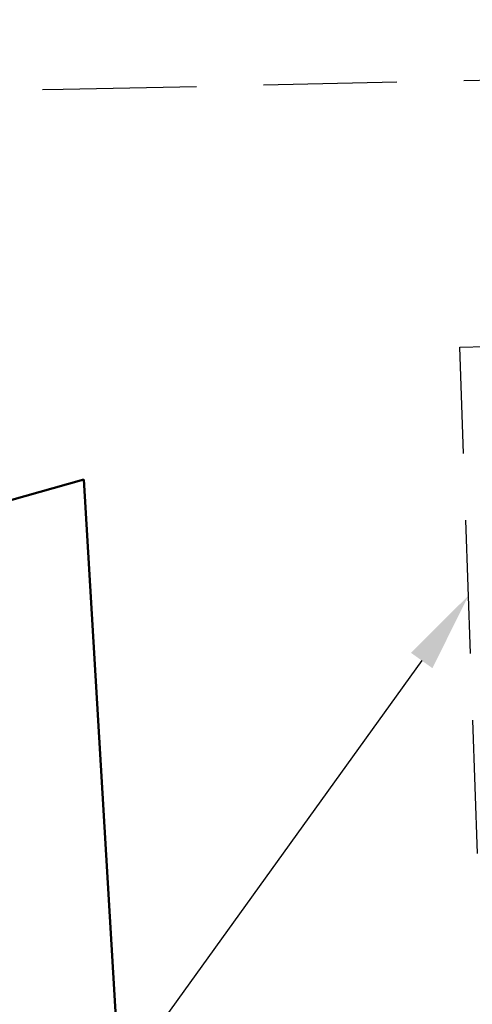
# Model space of a CAD drawing. Header units: millimetres. Extents: x 6504137 to 6515825, y 5737606 to 5784558.
# Tile 75 of 115: x 6512686.75 to 6512693.53, y 5765771.94 to 5765786.69. Entities that reach past the tile are written whole.
import ezdxf
from ezdxf import colors
from ezdxf.entities.mleader import LeaderData, LeaderLine
from ezdxf.math import Vec2, Vec3

# ---------------------------------------------------------------- set-up
doc = ezdxf.new("R2010")
doc.units = ezdxf.units.MM
doc.linetypes.add('JIS_02_2.0', pattern=[3, 2, -1])
doc.layers.add('-Linia kablowa nn', color=132, linetype='JIS_02_2.0', lineweight=30)
doc.layers.add('_Zakres mapy projektowej', color=4, linetype='Continuous', lineweight=50)
doc.layers.add('_Kąt załomu', color=7, linetype='Continuous')
doc.layers.add('_Opisy', color=7, linetype='Continuous')
doc.styles.get("Standard").update_dxf_attribs({"font": 'ARIALN.TTF'})
doc.dimstyles.new('Kat załomu', dxfattribs={"dimtxt": 2.2, "dimasz": 5, "dimexe": 0.18, "dimexo": 0.0625, "dimtad": 0, "dimtih": 1, "dimtoh": 1, "dimdec": 4, "dimzin": 0, "dimdsep": 46, "dimtxsty": 'Standard', "dimcen": 0.9, "dimse1": 1, "dimse2": 1, "dimadec": 0, "dimazin": 0, "dimtfac": 1, "dimtdec": 4, "dimtofl": 0, "dimtmove": 0, "dimatfit": 3, "dimfxl": 1, "dimtolj": 1, "dimtzin": 0, "dimarcsym": 0})

# ---------------------------------------------------------------- blocks, each defined once
blk = doc.blocks.new('*D34')
at = {"layer": '_Kąt załomu', "color": 0, "lineweight": -2, "transparency": 16777216}
for start, end in [(13.6882, 94.9795), (275.9609, 357.262)]:
    blk.add_arc((6512971.283, 5768158.259), 22.434, start, end, dxfattribs=at)
at = {"layer": '_Kąt załomu', "color": 0, "transparency": 16777216}
for points in [[(6512969.5, 5768179.791), (6512969.171, 5768181.425), (6512964.434, 5768179.622)], [(6512973.606, 5768135.113), (6512973.619, 5768136.78), (6512968.613, 5768135.985)]]:
    blk.add_solid(points, dxfattribs=at)
at = {"layer": 'Defpoints', "color": 0, "transparency": 16777216}
for p in [(6512024.983, 5771109.871), (6512971.283, 5768158.259), (6512990.974, 5768147.509), (6512523.51, 5764422.884)]:
    blk.add_point(p, dxfattribs=at)
at = {"layer": '_Kąt załomu', "color": 0, "transparency": 16777216, "insert": (6512993.615, 5768160.398), "char_height": 2.2, "attachment_point": 5, "rotation": 275}
blk.add_mtext('\\A1;205°', dxfattribs=at)
blk = doc.blocks.new('*D35')
at = {"layer": '_Kąt załomu', "color": 0, "lineweight": -2, "transparency": 16777216}
for start, end in [(5.0741, 70.3808), (283.8704, 349.1795)]:
    blk.add_arc((6512523.51, 5764422.884), 22.456, start, end, dxfattribs=at)
at = {"layer": '_Kąt załomu', "color": 0, "transparency": 16777216}
for points in [[(6512530.859, 5764443.226), (6512531.241, 5764444.848), (6512526.183, 5764445.181)], [(6512529.002, 5764400.256), (6512528.785, 5764401.909), (6512523.936, 5764400.432)]]:
    blk.add_solid(points, dxfattribs=at)
at = {"layer": 'Defpoints', "color": 0, "transparency": 16777216}
for p in [(6512971.283, 5768158.259), (6512523.51, 5764422.884), (6512542.646, 5764411.132), (6512550.208, 5763015.528)]:
    blk.add_point(p, dxfattribs=at)
at = {"layer": '_Kąt załomu', "color": 0, "transparency": 16777216, "insert": (6512545.938, 5764421.758), "char_height": 2.2, "attachment_point": 5, "rotation": 267}
blk.add_mtext('\\A1;172°', dxfattribs=at)

msp = doc.modelspace()

# ---------------------------------------------------------------- linework, layer by layer
at = {"layer": '-Linia kablowa nn'}
for points in [[(6512660.74422, 5765781.67554), (6512687.09422, 5765785.64554), (6512687.09422, 5765785.64554), (6512687.09422, 5765785.64554), (6512687.09422, 5765785.64554), (6512687.09422, 5765785.64554), (6512687.09422, 5765785.64554), (6512687.09422, 5765785.64554), (6512687.09422, 5765785.64554), (6512687.09422, 5765785.64554), (6512687.09422, 5765785.64554), (6512687.09422, 5765785.64554), (6512687.09422, 5765785.64554), (6512687.09422, 5765785.64554), (6512687.09422, 5765785.64554), (6512687.09422, 5765785.64554), (6512687.09422, 5765785.64554), (6512687.09422, 5765785.64554), (6512687.09422, 5765785.64554), (6512687.09422, 5765785.64554), (6512687.09422, 5765785.64554), (6512687.09422, 5765785.64554), (6512687.09422, 5765785.64554), (6512687.09422, 5765785.64554), (6512687.09422, 5765785.64554), (6512687.09422, 5765785.64554), (6512687.09422, 5765785.64554), (6512687.09422, 5765785.64554), (6512687.09422, 5765785.64554), (6512687.09422, 5765785.64554), (6512687.09422, 5765785.64554), (6512687.09422, 5765785.64554), (6512687.09422, 5765785.64554), (6512687.09422, 5765785.64554), (6512687.09422, 5765785.64554), (6512687.09422, 5765785.64554), (6512687.09422, 5765785.64554), (6512687.09422, 5765785.64554), (6512687.09422, 5765785.64554), (6512687.09422, 5765785.64554), (6512687.09422, 5765785.64554), (6512687.09422, 5765785.64554), (6512687.09422, 5765785.64554), (6512687.09422, 5765785.64554), (6512687.09422, 5765785.64554), (6512687.09422, 5765785.64554), (6512687.09422, 5765785.64554), (6512687.09422, 5765785.64554), (6512687.09422, 5765785.64554), (6512687.09422, 5765785.64554), (6512687.09422, 5765785.64554), (6512687.09422, 5765785.64554), (6512687.09422, 5765785.64554), (6512687.09422, 5765785.64554), (6512687.09422, 5765785.64554), (6512687.09422, 5765785.64554), (6512687.09422, 5765785.64554), (6512687.09422, 5765785.64554), (6512687.09422, 5765785.64554), (6512687.09422, 5765785.64554), (6512687.09422, 5765785.64554), (6512687.09422, 5765785.64554), (6512687.09422, 5765785.64554), (6512687.09422, 5765785.64554), (6512687.09422, 5765785.64554), (6512687.09422, 5765785.64554), (6512687.09422, 5765785.64554), (6512687.09422, 5765785.64554), (6512687.09422, 5765785.64554), (6512687.09422, 5765785.64554), (6512687.09422, 5765785.64554), (6512687.09422, 5765785.64554), (6512687.09422, 5765785.64554), (6512687.09422, 5765785.64554), (6512687.09422, 5765785.64554), (6512687.09422, 5765785.64554), (6512687.09422, 5765785.64554), (6512687.09422, 5765785.64554), (6512687.09422, 5765785.64554), (6512687.09422, 5765785.64554), (6512687.09422, 5765785.64554), (6512687.09422, 5765785.64554), (6512687.09422, 5765785.64554), (6512687.09422, 5765785.64554), (6512687.09422, 5765785.64554), (6512687.09422, 5765785.64554), (6512687.09422, 5765785.64554), (6512687.09422, 5765785.64554), (6512687.09422, 5765785.64554), (6512687.09422, 5765785.64554), (6512687.09422, 5765785.64554), (6512687.09422, 5765785.64554), (6512687.09422, 5765785.64554), (6512687.09422, 5765785.64554), (6512687.09422, 5765785.64554), (6512687.09422, 5765785.64554), (6512687.09422, 5765785.64554), (6512687.09422, 5765785.64554), (6512687.09422, 5765785.64554), (6512687.09422, 5765785.64554), (6512687.09422, 5765785.64554), (6512687.09422, 5765785.64554), (6512687.09422, 5765785.64554), (6512687.09422, 5765785.64554), (6512687.09422, 5765785.64554), (6512687.09422, 5765785.64554), (6512687.09422, 5765785.64554), (6512687.09422, 5765785.64554), (6512687.09422, 5765785.64554), (6512687.09422, 5765785.64554), (6512687.09422, 5765785.64554), (6512687.09422, 5765785.64554), (6512687.09422, 5765785.64554), (6512687.09422, 5765785.64554), (6512687.09422, 5765785.64554), (6512687.09422, 5765785.64554), (6512687.09422, 5765785.64554), (6512687.09422, 5765785.64554), (6512687.09422, 5765785.64554), (6512687.09422, 5765785.64554), (6512687.09422, 5765785.64554), (6512687.09422, 5765785.64554), (6512687.09422, 5765785.64554), (6512687.09422, 5765785.64554), (6512687.09422, 5765785.64554), (6512687.09422, 5765785.64554), (6512687.09422, 5765785.64554), (6512687.09422, 5765785.64554), (6512687.09422, 5765785.64554), (6512687.09422, 5765785.64554), (6512687.09422, 5765785.64554), (6512687.09422, 5765785.64554), (6512687.09422, 5765785.64554), (6512687.09422, 5765785.64554), (6512687.09422, 5765785.64554), (6512687.09422, 5765785.64554), (6512687.09422, 5765785.64554), (6512687.09422, 5765785.64554), (6512687.09422, 5765785.64554), (6512687.09422, 5765785.64554), (6512687.09422, 5765785.64554), (6512687.09422, 5765785.64554), (6512687.09422, 5765785.64554), (6512687.09422, 5765785.64554), (6512687.09422, 5765785.64554), (6512687.09422, 5765785.64554), (6512687.09422, 5765785.64554), (6512687.09422, 5765785.64554), (6512687.09422, 5765785.64554), (6512687.09422, 5765785.64554), (6512687.09422, 5765785.64554), (6512687.09422, 5765785.64554), (6512687.09422, 5765785.64554), (6512687.09422, 5765785.64554), (6512687.09422, 5765785.64554), (6512687.09422, 5765785.64554), (6512687.09422, 5765785.64554), (6512687.09422, 5765785.64554), (6512687.09422, 5765785.64554), (6512687.09422, 5765785.64554), (6512687.09422, 5765785.64554), (6512687.09422, 5765785.64554), (6512687.09422, 5765785.64554), (6512687.09422, 5765785.64554), (6512687.09422, 5765785.64554), (6512687.09422, 5765785.64554), (6512687.09422, 5765785.64554), (6512687.09422, 5765785.64554), (6512687.09422, 5765785.64554), (6512687.09422, 5765785.64554), (6512687.09422, 5765785.64554), (6512687.09422, 5765785.64554), (6512687.09422, 5765785.64554), (6512687.09422, 5765785.64554), (6512687.09422, 5765785.64554), (6512687.09422, 5765785.64554), (6512687.09422, 5765785.64554), (6512687.09422, 5765785.64554), (6512687.09422, 5765785.64554), (6512687.09422, 5765785.64554), (6512687.09422, 5765785.64554), (6512687.09422, 5765785.64554), (6512687.09422, 5765785.64554), (6512687.09422, 5765785.64554), (6512687.09422, 5765785.64554), (6512687.09422, 5765785.64554), (6512687.09422, 5765785.64554), (6512687.09422, 5765785.64554), (6512687.09422, 5765785.64554), (6512687.09422, 5765785.64554), (6512687.09422, 5765785.64554), (6512687.09422, 5765785.64554), (6512687.09422, 5765785.64554), (6512687.09422, 5765785.64554), (6512687.09422, 5765785.64554), (6512687.09422, 5765785.64554), (6512687.09422, 5765785.64554), (6512687.09422, 5765785.64554), (6512687.09422, 5765785.64554), (6512687.09422, 5765785.64554), (6512687.09422, 5765785.64554), (6512687.09422, 5765785.64554), (6512687.09422, 5765785.64554), (6512687.09422, 5765785.64554), (6512687.09422, 5765785.64554), (6512687.09422, 5765785.64554), (6512687.09422, 5765785.64554), (6512687.09422, 5765785.64554), (6512687.09422, 5765785.64554), (6512687.09422, 5765785.64554), (6512687.09422, 5765785.64554), (6512687.09422, 5765785.64554), (6512687.09422, 5765785.64554), (6512687.09422, 5765785.64554), (6512687.09422, 5765785.64554), (6512687.09422, 5765785.64554), (6512687.09422, 5765785.64554), (6512687.09422, 5765785.64554), (6512687.09422, 5765785.64554), (6512687.09422, 5765785.64554), (6512687.09422, 5765785.64554), (6512687.09422, 5765785.64554), (6512687.09422, 5765785.64554), (6512687.09422, 5765785.64554), (6512687.09422, 5765785.64554), (6512687.09422, 5765785.64554), (6512687.09422, 5765785.64554), (6512687.09422, 5765785.64554), (6512687.09422, 5765785.64554), (6512687.09422, 5765785.64554), (6512687.09422, 5765785.64554), (6512687.09422, 5765785.64554), (6512687.09422, 5765785.64554), (6512687.09422, 5765785.64554), (6512687.09422, 5765785.64554), (6512687.09422, 5765785.64554), (6512687.09422, 5765785.64554), (6512687.09422, 5765785.64554), (6512687.09422, 5765785.64554), (6512687.09422, 5765785.64554), (6512687.09422, 5765785.64554), (6512687.09422, 5765785.64554), (6512687.09422, 5765785.64554), (6512687.09422, 5765785.64554), (6512687.09422, 5765785.64554), (6512687.09422, 5765785.64554), (6512687.09422, 5765785.64554), (6512687.09422, 5765785.64554), (6512687.09422, 5765785.64554), (6512687.09422, 5765785.64554), (6512687.09422, 5765785.64554), (6512687.09422, 5765785.64554), (6512687.09422, 5765785.64554), (6512687.09422, 5765785.64554), (6512687.09422, 5765785.64554), (6512687.09422, 5765785.64554), (6512687.09422, 5765785.64554), (6512687.09422, 5765785.64554), (6512687.09422, 5765785.64554), (6512687.09422, 5765785.64554), (6512687.09422, 5765785.64554), (6512687.09422, 5765785.64554), (6512687.09422, 5765785.64554), (6512687.09422, 5765785.64554), (6512687.09422, 5765785.64554), (6512687.09422, 5765785.64554), (6512687.09422, 5765785.64554), (6512687.09422, 5765785.64554), (6512687.09422, 5765785.64554), (6512687.09422, 5765785.64554), (6512687.09422, 5765785.64554), (6512687.09422, 5765785.64554), (6512687.09422, 5765785.64554), (6512687.09422, 5765785.64554), (6512687.09422, 5765785.64554), (6512687.09422, 5765785.64554), (6512687.09422, 5765785.64554), (6512687.09422, 5765785.64554), (6512687.09422, 5765785.64554), (6512687.09422, 5765785.64554), (6512687.09422, 5765785.64554), (6512687.09422, 5765785.64554), (6512687.09422, 5765785.64554), (6512687.09422, 5765785.64554), (6512687.09422, 5765785.64554), (6512687.09422, 5765785.64554), (6512687.09422, 5765785.64554), (6512687.09422, 5765785.64554), (6512687.09422, 5765785.64554), (6512687.09422, 5765785.64554), (6512687.09422, 5765785.64554), (6512687.09422, 5765785.64554), (6512687.09422, 5765785.64554), (6512687.09422, 5765785.64554), (6512687.09422, 5765785.64554), (6512687.09422, 5765785.64554), (6512687.09422, 5765785.64554), (6512687.09422, 5765785.64554), (6512687.09422, 5765785.64554), (6512687.09422, 5765785.64554), (6512687.09422, 5765785.64554), (6512687.09422, 5765785.64554), (6512687.09422, 5765785.64554), (6512687.09422, 5765785.64554), (6512687.09422, 5765785.64554), (6512687.09422, 5765785.64554), (6512687.09422, 5765785.64554), (6512687.09422, 5765785.64554), (6512687.09422, 5765785.64554), (6512687.09422, 5765785.64554), (6512687.09422, 5765785.64554), (6512687.09422, 5765785.64554), (6512687.09422, 5765785.64554), (6512687.09422, 5765785.64554), (6512687.09422, 5765785.64554), (6512687.09422, 5765785.64554), (6512687.09422, 5765785.64554), (6512687.09422, 5765785.64554), (6512687.09422, 5765785.64554), (6512687.09422, 5765785.64554), (6512687.09422, 5765785.64554), (6512687.40113, 5765785.65012), (6512687.40113, 5765785.65012), (6512687.40113, 5765785.65012), (6512687.40113, 5765785.65012), (6512687.40113, 5765785.65012), (6512687.40113, 5765785.65012), (6512687.40113, 5765785.65012), (6512687.40113, 5765785.65012), (6512687.40113, 5765785.65012), (6512687.40113, 5765785.65012), (6512687.40113, 5765785.65012), (6512687.40113, 5765785.65012), (6512687.40113, 5765785.65012), (6512687.40113, 5765785.65012), (6512687.40113, 5765785.65012), (6512687.40113, 5765785.65012), (6512687.40113, 5765785.65012), (6512687.40113, 5765785.65012), (6512687.40113, 5765785.65012), (6512687.40113, 5765785.65012), (6512687.40113, 5765785.65012), (6512687.40113, 5765785.65012), (6512687.40113, 5765785.65012), (6512687.40113, 5765785.65012), (6512687.40113, 5765785.65012), (6512687.40113, 5765785.65012), (6512687.40113, 5765785.65012), (6512687.40113, 5765785.65012), (6512687.40113, 5765785.65012), (6512687.40113, 5765785.65012), (6512687.40113, 5765785.65012), (6512687.40113, 5765785.65012), (6512687.40113, 5765785.65012), (6512687.40113, 5765785.65012), (6512687.40113, 5765785.65012), (6512687.40113, 5765785.65012), (6512687.40113, 5765785.65012), (6512687.40113, 5765785.65012), (6512687.40113, 5765785.65012), (6512687.40113, 5765785.65012), (6512687.40113, 5765785.65012), (6512687.40113, 5765785.65012), (6512687.40113, 5765785.65012), (6512687.40113, 5765785.65012), (6512687.40113, 5765785.65012), (6512687.40113, 5765785.65012), (6512687.40113, 5765785.65012), (6512687.40113, 5765785.65012), (6512687.40113, 5765785.65012), (6512687.40113, 5765785.65012), (6512687.40113, 5765785.65012), (6512687.40113, 5765785.65012), (6512687.40113, 5765785.65012), (6512687.40113, 5765785.65012), (6512687.40113, 5765785.65012), (6512687.40113, 5765785.65012), (6512687.40113, 5765785.65012), (6512687.40113, 5765785.65012), (6512687.40113, 5765785.65012), (6512687.40113, 5765785.65012), (6512687.40113, 5765785.65012), (6512687.40113, 5765785.65012), (6512687.40113, 5765785.65012), (6512687.40113, 5765785.65012), (6512687.40113, 5765785.65012), (6512687.40113, 5765785.65012), (6512687.40113, 5765785.65012), (6512687.40113, 5765785.65012), (6512687.40113, 5765785.65012), (6512687.40113, 5765785.65012), (6512687.40113, 5765785.65012), (6512687.40113, 5765785.65012), (6512687.40113, 5765785.65012), (6512687.40113, 5765785.65012), (6512687.40113, 5765785.65012), (6512687.40113, 5765785.65012), (6512687.40113, 5765785.65012), (6512687.40113, 5765785.65012), (6512687.40113, 5765785.65012), (6512687.40113, 5765785.65012), (6512687.40113, 5765785.65012), (6512687.40113, 5765785.65012), (6512687.40113, 5765785.65012), (6512687.40113, 5765785.65012), (6512687.40113, 5765785.65012), (6512687.40113, 5765785.65012), (6512687.40113, 5765785.65012), (6512687.40113, 5765785.65012), (6512687.40113, 5765785.65012), (6512687.40113, 5765785.65012), (6512687.40113, 5765785.65012), (6512687.40113, 5765785.65012), (6512687.40113, 5765785.65012), (6512687.40113, 5765785.65012), (6512687.40113, 5765785.65012), (6512687.40113, 5765785.65012), (6512687.40113, 5765785.65012), (6512687.40113, 5765785.65012), (6512687.40113, 5765785.65012), (6512687.40113, 5765785.65012), (6512687.40113, 5765785.65012), (6512687.40113, 5765785.65012), (6512687.40113, 5765785.65012), (6512687.40113, 5765785.65012), (6512687.40113, 5765785.65012), (6512687.40113, 5765785.65012), (6512687.40113, 5765785.65012), (6512687.40113, 5765785.65012), (6512687.40113, 5765785.65012), (6512687.40113, 5765785.65012), (6512687.40113, 5765785.65012), (6512687.40113, 5765785.65012), (6512687.40113, 5765785.65012), (6512687.40113, 5765785.65012), (6512687.40113, 5765785.65012), (6512687.40113, 5765785.65012), (6512687.40113, 5765785.65012), (6512687.40113, 5765785.65012), (6512687.40113, 5765785.65012), (6512687.40113, 5765785.65012), (6512687.40113, 5765785.65012), (6512687.40113, 5765785.65012), (6512687.40113, 5765785.65012), (6512687.40113, 5765785.65012), (6512687.40113, 5765785.65012), (6512687.40113, 5765785.65012), (6512687.40113, 5765785.65012), (6512687.40113, 5765785.65012), (6512687.40113, 5765785.65012), (6512687.40113, 5765785.65012), (6512687.40113, 5765785.65012), (6512687.40113, 5765785.65012), (6512687.40113, 5765785.65012), (6512687.40113, 5765785.65012), (6512687.40113, 5765785.65012), (6512687.40113, 5765785.65012), (6512687.40113, 5765785.65012), (6512687.40113, 5765785.65012), (6512687.40113, 5765785.65012), (6512687.40113, 5765785.65012), (6512687.40113, 5765785.65012), (6512687.40113, 5765785.65012), (6512687.40113, 5765785.65012), (6512687.40113, 5765785.65012), (6512687.40113, 5765785.65012), (6512687.40113, 5765785.65012), (6512687.40113, 5765785.65012), (6512687.40113, 5765785.65012), (6512687.40113, 5765785.65012), (6512687.40113, 5765785.65012), (6512687.40113, 5765785.65012), (6512687.40113, 5765785.65012), (6512687.40113, 5765785.65012), (6512687.40113, 5765785.65012), (6512687.40113, 5765785.65012), (6512687.40113, 5765785.65012), (6512687.40113, 5765785.65012), (6512687.40113, 5765785.65012), (6512687.40113, 5765785.65012), (6512687.40113, 5765785.65012), (6512687.40113, 5765785.65012), (6512687.40113, 5765785.65012), (6512687.40113, 5765785.65012), (6512687.40113, 5765785.65012), (6512687.40113, 5765785.65012), (6512687.40113, 5765785.65012), (6512687.40113, 5765785.65012), (6512687.40113, 5765785.65012), (6512687.40113, 5765785.65012), (6512687.40113, 5765785.65012), (6512687.40113, 5765785.65012), (6512687.40113, 5765785.65012), (6512687.40113, 5765785.65012), (6512687.40113, 5765785.65012), (6512687.40113, 5765785.65012), (6512687.40113, 5765785.65012), (6512687.40113, 5765785.65012), (6512687.40113, 5765785.65012), (6512687.40113, 5765785.65012), (6512687.40113, 5765785.65012), (6512687.40113, 5765785.65012), (6512687.40113, 5765785.65012), (6512687.40113, 5765785.65012), (6512687.40113, 5765785.65012), (6512687.40113, 5765785.65012), (6512687.40113, 5765785.65012), (6512687.40113, 5765785.65012), (6512687.40113, 5765785.65012), (6512687.40113, 5765785.65012), (6512687.40113, 5765785.65012), (6512687.40113, 5765785.65012), (6512687.40113, 5765785.65012), (6512687.40113, 5765785.65012), (6512687.40113, 5765785.65012), (6512687.40113, 5765785.65012), (6512687.40113, 5765785.65012), (6512687.40113, 5765785.65012), (6512687.40113, 5765785.65012), (6512687.40113, 5765785.65012), (6512687.40113, 5765785.65012), (6512687.40113, 5765785.65012), (6512687.40113, 5765785.65012), (6512687.40113, 5765785.65012), (6512687.40113, 5765785.65012), (6512687.40113, 5765785.65012), (6512687.40113, 5765785.65012), (6512687.40113, 5765785.65012), (6512687.40113, 5765785.65012), (6512687.40113, 5765785.65012), (6512687.40113, 5765785.65012), (6512687.40113, 5765785.65012), (6512687.40113, 5765785.65012), (6512687.40113, 5765785.65012), (6512687.40113, 5765785.65012), (6512687.40113, 5765785.65012), (6512687.40113, 5765785.65012), (6512687.40113, 5765785.65012), (6512687.40113, 5765785.65012), (6512687.40113, 5765785.65012), (6512687.40113, 5765785.65012), (6512687.40113, 5765785.65012), (6512687.40113, 5765785.65012), (6512687.40113, 5765785.65012), (6512687.40113, 5765785.65012), (6512687.40113, 5765785.65012), (6512687.40113, 5765785.65012), (6512687.40113, 5765785.65012), (6512687.40113, 5765785.65012), (6512687.40113, 5765785.65012), (6512687.40113, 5765785.65012), (6512687.40113, 5765785.65012), (6512687.40113, 5765785.65012), (6512687.40113, 5765785.65012), (6512687.40113, 5765785.65012), (6512687.40113, 5765785.65012), (6512687.40113, 5765785.65012), (6512687.40113, 5765785.65012), (6512687.40113, 5765785.65012), (6512687.40113, 5765785.65012), (6512687.40113, 5765785.65012), (6512687.40113, 5765785.65012), (6512687.40113, 5765785.65012), (6512687.40113, 5765785.65012), (6512687.40113, 5765785.65012), (6512687.40113, 5765785.65012), (6512687.40113, 5765785.65012), (6512687.40113, 5765785.65012), (6512687.40113, 5765785.65012), (6512687.40113, 5765785.65012), (6512687.40113, 5765785.65012), (6512687.40113, 5765785.65012), (6512687.40113, 5765785.65012), (6512687.40113, 5765785.65012), (6512687.40113, 5765785.65012), (6512687.40113, 5765785.65012), (6512687.40113, 5765785.65012), (6512687.40113, 5765785.65012), (6512687.40113, 5765785.65012), (6512687.40113, 5765785.65012), (6512687.40113, 5765785.65012), (6512687.40113, 5765785.65012), (6512687.40113, 5765785.65012), (6512687.40113, 5765785.65012), (6512687.40113, 5765785.65012), (6512687.40113, 5765785.65012), (6512687.40113, 5765785.65012), (6512687.40113, 5765785.65012), (6512687.40113, 5765785.65012), (6512687.40113, 5765785.65012), (6512687.40113, 5765785.65012), (6512687.40113, 5765785.65012), (6512687.40113, 5765785.65012), (6512687.40113, 5765785.65012), (6512687.40113, 5765785.65012), (6512687.40113, 5765785.65012), (6512687.40113, 5765785.65012), (6512687.40113, 5765785.65012), (6512687.40113, 5765785.65012), (6512687.40113, 5765785.65012), (6512687.40113, 5765785.65012), (6512687.40113, 5765785.65012), (6512687.40113, 5765785.65012), (6512687.40113, 5765785.65012), (6512687.40113, 5765785.65012), (6512687.40113, 5765785.65012), (6512687.40113, 5765785.65012), (6512687.40113, 5765785.65012), (6512687.40113, 5765785.65012), (6512687.40113, 5765785.65012), (6512687.40113, 5765785.65012), (6512687.40113, 5765785.65012), (6512687.40113, 5765785.65012), (6512687.40113, 5765785.65012), (6512687.40113, 5765785.65012), (6512687.40113, 5765785.65012), (6512687.40113, 5765785.65012), (6512687.40113, 5765785.65012), (6512687.40113, 5765785.65012), (6512687.40113, 5765785.65012), (6512687.40113, 5765785.65012), (6512687.40113, 5765785.65012), (6512687.40113, 5765785.65012), (6512687.40113, 5765785.65012), (6512687.40113, 5765785.65012), (6512687.40113, 5765785.65012), (6512687.40113, 5765785.65012), (6512687.40113, 5765785.65012), (6512687.40113, 5765785.65012), (6512687.40113, 5765785.65012), (6512687.40113, 5765785.65012), (6512687.40113, 5765785.65012), (6512687.40113, 5765785.65012), (6512687.40113, 5765785.65012), (6512687.40113, 5765785.65012), (6512687.40113, 5765785.65012), (6512687.40113, 5765785.65012), (6512687.40113, 5765785.65012), (6512687.40113, 5765785.65012), (6512687.40113, 5765785.65012), (6512687.40113, 5765785.65012), (6512687.40113, 5765785.65012), (6512687.40113, 5765785.65012), (6512687.40113, 5765785.65012), (6512687.40113, 5765785.65012), (6512687.40113, 5765785.65012), (6512687.40113, 5765785.65012), (6512687.40113, 5765785.65012), (6512687.40113, 5765785.65012), (6512687.40113, 5765785.65012), (6512687.40113, 5765785.65012), (6512687.40113, 5765785.65012), (6512687.40113, 5765785.65012), (6512687.40113, 5765785.65012), (6512687.40113, 5765785.65012), (6512687.40113, 5765785.65012), (6512687.40113, 5765785.65012), (6512687.40113, 5765785.65012), (6512687.40113, 5765785.65012), (6512687.40113, 5765785.65012), (6512687.40113, 5765785.65012), (6512687.40113, 5765785.65012), (6512687.40113, 5765785.65012), (6512687.40113, 5765785.65012), (6512687.40113, 5765785.65012), (6512687.40113, 5765785.65012), (6512687.40113, 5765785.65012), (6512687.40113, 5765785.65012), (6512687.40113, 5765785.65012), (6512687.40113, 5765785.65012), (6512687.40113, 5765785.65012), (6512687.40113, 5765785.65012), (6512687.40113, 5765785.65012), (6512687.40113, 5765785.65012), (6512687.40113, 5765785.65012), (6512687.40113, 5765785.65012), (6512687.40113, 5765785.65012), (6512687.40113, 5765785.65012), (6512687.40113, 5765785.65012), (6512687.40113, 5765785.65012), (6512687.40113, 5765785.65012), (6512687.40113, 5765785.65012), (6512687.40113, 5765785.65012), (6512687.40113, 5765785.65012), (6512687.40113, 5765785.65012), (6512687.40113, 5765785.65012), (6512687.40113, 5765785.65012), (6512687.40113, 5765785.65012), (6512687.40113, 5765785.65012), (6512687.40113, 5765785.65012), (6512687.40113, 5765785.65012), (6512687.40113, 5765785.65012), (6512687.40113, 5765785.65012), (6512687.40113, 5765785.65012), (6512687.40113, 5765785.65012), (6512687.40113, 5765785.65012), (6512687.40113, 5765785.65012), (6512687.40113, 5765785.65012), (6512687.40113, 5765785.65012), (6512687.40113, 5765785.65012), (6512687.40113, 5765785.65012), (6512687.40113, 5765785.65012), (6512687.40113, 5765785.65012), (6512687.40113, 5765785.65012), (6512687.40113, 5765785.65012), (6512693.94378, 5765785.79355)], [(6512693.60763, 5765774.19655), (6512693.34118, 5765781.78339), (6512693.34118, 5765781.78339), (6512693.34118, 5765781.78339), (6512693.34118, 5765781.78339), (6512693.34118, 5765781.78339), (6512693.34118, 5765781.78339), (6512693.34118, 5765781.78339), (6512693.34118, 5765781.78339), (6512693.34118, 5765781.78339), (6512693.34118, 5765781.78339), (6512693.34118, 5765781.78339), (6512693.34118, 5765781.78339), (6512693.34118, 5765781.78339), (6512693.34118, 5765781.78339), (6512693.34118, 5765781.78339), (6512693.34118, 5765781.78339), (6512693.34118, 5765781.78339), (6512693.34118, 5765781.78339), (6512693.34118, 5765781.78339), (6512693.34118, 5765781.78339), (6512693.34118, 5765781.78339), (6512693.34118, 5765781.78339), (6512693.34118, 5765781.78339), (6512693.34118, 5765781.78339), (6512693.34118, 5765781.78339), (6512693.34118, 5765781.78339), (6512693.34118, 5765781.78339), (6512693.34118, 5765781.78339), (6512693.34118, 5765781.78339), (6512693.34118, 5765781.78339), (6512693.34118, 5765781.78339), (6512693.34118, 5765781.78339), (6512693.34118, 5765781.78339), (6512693.34118, 5765781.78339), (6512693.34118, 5765781.78339), (6512693.34118, 5765781.78339), (6512693.34118, 5765781.78339), (6512693.34118, 5765781.78339), (6512693.34118, 5765781.78339), (6512693.34118, 5765781.78339), (6512693.34118, 5765781.78339), (6512693.34118, 5765781.78339), (6512693.34118, 5765781.78339), (6512693.34118, 5765781.78339), (6512693.34118, 5765781.78339), (6512693.34118, 5765781.78339), (6512693.34118, 5765781.78339), (6512693.34118, 5765781.78339), (6512693.34118, 5765781.78339), (6512693.34118, 5765781.78339), (6512693.34118, 5765781.78339), (6512693.34118, 5765781.78339), (6512693.34118, 5765781.78339), (6512693.34118, 5765781.78339), (6512693.34118, 5765781.78339), (6512693.34118, 5765781.78339), (6512693.34118, 5765781.78339), (6512693.34118, 5765781.78339), (6512693.34118, 5765781.78339), (6512693.34118, 5765781.78339), (6512693.34118, 5765781.78339), (6512693.34118, 5765781.78339), (6512693.34118, 5765781.78339), (6512693.34118, 5765781.78339), (6512693.34118, 5765781.78339), (6512693.34118, 5765781.78339), (6512693.34118, 5765781.78339), (6512693.34118, 5765781.78339), (6512693.34118, 5765781.78339), (6512693.34118, 5765781.78339), (6512693.34118, 5765781.78339), (6512693.34118, 5765781.78339), (6512693.34118, 5765781.78339), (6512693.34118, 5765781.78339), (6512693.34118, 5765781.78339), (6512693.34118, 5765781.78339), (6512693.34118, 5765781.78339), (6512693.34118, 5765781.78339), (6512693.34118, 5765781.78339), (6512693.34118, 5765781.78339), (6512693.34118, 5765781.78339), (6512693.34118, 5765781.78339), (6512693.34118, 5765781.78339), (6512693.34118, 5765781.78339), (6512693.34118, 5765781.78339), (6512693.34118, 5765781.78339), (6512693.34118, 5765781.78339), (6512693.34118, 5765781.78339), (6512693.34118, 5765781.78339), (6512693.34118, 5765781.78339), (6512693.34118, 5765781.78339), (6512693.34118, 5765781.78339), (6512693.34118, 5765781.78339), (6512693.34118, 5765781.78339), (6512693.34118, 5765781.78339), (6512693.34118, 5765781.78339), (6512693.34118, 5765781.78339), (6512693.34118, 5765781.78339), (6512693.34118, 5765781.78339), (6512693.34118, 5765781.78339), (6512693.34118, 5765781.78339), (6512693.34118, 5765781.78339), (6512693.34118, 5765781.78339), (6512693.34118, 5765781.78339), (6512693.34118, 5765781.78339), (6512693.34118, 5765781.78339), (6512693.34118, 5765781.78339), (6512693.34118, 5765781.78339), (6512693.34118, 5765781.78339), (6512693.34118, 5765781.78339), (6512693.34118, 5765781.78339), (6512693.34118, 5765781.78339), (6512693.34118, 5765781.78339), (6512693.34118, 5765781.78339), (6512693.34118, 5765781.78339), (6512693.34118, 5765781.78339), (6512693.34118, 5765781.78339), (6512693.34118, 5765781.78339), (6512693.34118, 5765781.78339), (6512693.34118, 5765781.78339), (6512693.34118, 5765781.78339), (6512693.34118, 5765781.78339), (6512693.34118, 5765781.78339), (6512693.34118, 5765781.78339), (6512693.34118, 5765781.78339), (6512693.34118, 5765781.78339), (6512693.34118, 5765781.78339), (6512693.34118, 5765781.78339), (6512693.34118, 5765781.78339), (6512693.34118, 5765781.78339), (6512693.34118, 5765781.78339), (6512693.34118, 5765781.78339), (6512693.34118, 5765781.78339), (6512693.34118, 5765781.78339), (6512693.34118, 5765781.78339), (6512693.34118, 5765781.78339), (6512693.34118, 5765781.78339), (6512693.34118, 5765781.78339), (6512693.34118, 5765781.78339), (6512693.34118, 5765781.78339), (6512693.34118, 5765781.78339), (6512693.34118, 5765781.78339), (6512693.34118, 5765781.78339), (6512693.34118, 5765781.78339), (6512693.34118, 5765781.78339), (6512693.34118, 5765781.78339), (6512693.34118, 5765781.78339), (6512693.34118, 5765781.78339), (6512693.34118, 5765781.78339), (6512693.34118, 5765781.78339), (6512693.34118, 5765781.78339), (6512693.34118, 5765781.78339), (6512693.34118, 5765781.78339), (6512693.34118, 5765781.78339), (6512693.34118, 5765781.78339), (6512693.34118, 5765781.78339), (6512693.34118, 5765781.78339), (6512693.34118, 5765781.78339), (6512693.34118, 5765781.78339), (6512693.34118, 5765781.78339), (6512693.34118, 5765781.78339), (6512693.34118, 5765781.78339), (6512693.34118, 5765781.78339), (6512693.34118, 5765781.78339), (6512693.34118, 5765781.78339), (6512693.34118, 5765781.78339), (6512693.34118, 5765781.78339), (6512693.34118, 5765781.78339), (6512693.34118, 5765781.78339), (6512693.34118, 5765781.78339), (6512693.34118, 5765781.78339), (6512693.34118, 5765781.78339), (6512693.34118, 5765781.78339), (6512693.34118, 5765781.78339), (6512693.34118, 5765781.78339), (6512693.34118, 5765781.78339), (6512693.34118, 5765781.78339), (6512693.34118, 5765781.78339), (6512693.34118, 5765781.78339), (6512693.34118, 5765781.78339), (6512693.34118, 5765781.78339), (6512693.34118, 5765781.78339), (6512693.34118, 5765781.78339), (6512693.34118, 5765781.78339), (6512693.34118, 5765781.78339), (6512693.34118, 5765781.78339), (6512693.34118, 5765781.78339), (6512693.34118, 5765781.78339), (6512693.34118, 5765781.78339), (6512693.34118, 5765781.78339), (6512693.34118, 5765781.78339), (6512693.34118, 5765781.78339), (6512693.34118, 5765781.78339), (6512693.34118, 5765781.78339), (6512693.34118, 5765781.78339), (6512693.34118, 5765781.78339), (6512693.34118, 5765781.78339), (6512693.34118, 5765781.78339), (6512693.34118, 5765781.78339), (6512693.34118, 5765781.78339), (6512693.34118, 5765781.78339), (6512693.34118, 5765781.78339), (6512693.34118, 5765781.78339), (6512693.34118, 5765781.78339), (6512693.34118, 5765781.78339), (6512693.34118, 5765781.78339), (6512693.34118, 5765781.78339), (6512693.34118, 5765781.78339), (6512693.34118, 5765781.78339), (6512693.34118, 5765781.78339), (6512693.34118, 5765781.78339), (6512693.34118, 5765781.78339), (6512693.34118, 5765781.78339), (6512693.34118, 5765781.78339), (6512693.34118, 5765781.78339), (6512693.34118, 5765781.78339), (6512693.34118, 5765781.78339), (6512693.34118, 5765781.78339), (6512693.34118, 5765781.78339), (6512693.34118, 5765781.78339), (6512693.34118, 5765781.78339), (6512693.34118, 5765781.78339), (6512693.34118, 5765781.78339), (6512693.34118, 5765781.78339), (6512693.34118, 5765781.78339), (6512693.34118, 5765781.78339), (6512693.34118, 5765781.78339), (6512693.34118, 5765781.78339), (6512693.34118, 5765781.78339), (6512693.34118, 5765781.78339), (6512693.34118, 5765781.78339), (6512693.34118, 5765781.78339), (6512693.34118, 5765781.78339), (6512693.34118, 5765781.78339), (6512693.34118, 5765781.78339), (6512693.34118, 5765781.78339), (6512693.34118, 5765781.78339), (6512693.34118, 5765781.78339), (6512693.34118, 5765781.78339), (6512693.34118, 5765781.78339), (6512693.34118, 5765781.78339), (6512693.34118, 5765781.78339), (6512693.34118, 5765781.78339), (6512693.34118, 5765781.78339), (6512693.34118, 5765781.78339), (6512693.34118, 5765781.78339), (6512693.34118, 5765781.78339), (6512693.34118, 5765781.78339), (6512693.34118, 5765781.78339), (6512693.34118, 5765781.78339), (6512693.34118, 5765781.78339), (6512693.34118, 5765781.78339), (6512693.34118, 5765781.78339), (6512693.34118, 5765781.78339), (6512693.34118, 5765781.78339), (6512693.34118, 5765781.78339), (6512693.34118, 5765781.78339), (6512693.34118, 5765781.78339), (6512693.34118, 5765781.78339), (6512693.34118, 5765781.78339), (6512693.34118, 5765781.78339), (6512693.34118, 5765781.78339), (6512693.34118, 5765781.78339), (6512693.34118, 5765781.78339), (6512693.34118, 5765781.78339), (6512693.34118, 5765781.78339), (6512693.34118, 5765781.78339), (6512693.34118, 5765781.78339), (6512693.34118, 5765781.78339), (6512693.34118, 5765781.78339), (6512693.34118, 5765781.78339), (6512693.34118, 5765781.78339), (6512693.34118, 5765781.78339), (6512693.34118, 5765781.78339), (6512693.34118, 5765781.78339), (6512693.34118, 5765781.78339), (6512693.34118, 5765781.78339), (6512693.34118, 5765781.78339), (6512693.34118, 5765781.78339), (6512693.34118, 5765781.78339), (6512693.34118, 5765781.78339), (6512693.34118, 5765781.78339), (6512693.34118, 5765781.78339), (6512693.34118, 5765781.78339), (6512693.34118, 5765781.78339), (6512693.34118, 5765781.78339), (6512693.34118, 5765781.78339), (6512693.34118, 5765781.78339), (6512693.34118, 5765781.78339), (6512693.34118, 5765781.78339), (6512693.34118, 5765781.78339), (6512693.34118, 5765781.78339), (6512693.34118, 5765781.78339), (6512693.34118, 5765781.78339), (6512693.34118, 5765781.78339), (6512693.34118, 5765781.78339), (6512693.34118, 5765781.78339), (6512693.34118, 5765781.78339), (6512693.34118, 5765781.78339), (6512693.34118, 5765781.78339), (6512693.34118, 5765781.78339), (6512693.34118, 5765781.78339), (6512693.34118, 5765781.78339), (6512693.34118, 5765781.78339), (6512693.34118, 5765781.78339), (6512693.34118, 5765781.78339), (6512693.34118, 5765781.78339), (6512693.34118, 5765781.78339), (6512693.34118, 5765781.78339), (6512693.34118, 5765781.78339), (6512693.34118, 5765781.78339), (6512693.34118, 5765781.78339), (6512693.34118, 5765781.78339), (6512693.34118, 5765781.78339), (6512693.34118, 5765781.78339), (6512693.34118, 5765781.78339), (6512693.34118, 5765781.78339), (6512693.34118, 5765781.78339), (6512693.34118, 5765781.78339), (6512693.34118, 5765781.78339), (6512693.34118, 5765781.78339), (6512693.34118, 5765781.78339), (6512693.34118, 5765781.78339), (6512693.34118, 5765781.78339), (6512693.34118, 5765781.78339), (6512693.34118, 5765781.78339), (6512693.34118, 5765781.78339), (6512693.34118, 5765781.78339), (6512693.34118, 5765781.78339), (6512693.34118, 5765781.78339), (6512693.34118, 5765781.78339), (6512693.34118, 5765781.78339), (6512693.34118, 5765781.78339), (6512693.34118, 5765781.78339), (6512693.34118, 5765781.78339), (6512693.34118, 5765781.78339), (6512693.34118, 5765781.78339), (6512693.34118, 5765781.78339), (6512693.34118, 5765781.78339), (6512693.34118, 5765781.78339), (6512693.34118, 5765781.78339), (6512693.34118, 5765781.78339), (6512693.34118, 5765781.78339), (6512693.34118, 5765781.78339), (6512693.34118, 5765781.78339), (6512693.34118, 5765781.78339), (6512693.34118, 5765781.78339), (6512693.34118, 5765781.78339), (6512693.34118, 5765781.78339), (6512693.34118, 5765781.78339), (6512693.34118, 5765781.78339), (6512693.34118, 5765781.78339), (6512693.34118, 5765781.78339), (6512693.34118, 5765781.78339), (6512693.34118, 5765781.78339), (6512693.34118, 5765781.78339), (6512693.34118, 5765781.78339), (6512693.34118, 5765781.78339), (6512693.34118, 5765781.78339), (6512693.34118, 5765781.78339), (6512693.34118, 5765781.78339), (6512693.34118, 5765781.78339), (6512693.34118, 5765781.78339), (6512693.34118, 5765781.78339), (6512693.34118, 5765781.78339), (6512693.34118, 5765781.78339), (6512693.34118, 5765781.78339), (6512693.34118, 5765781.78339), (6512693.34118, 5765781.78339), (6512693.34118, 5765781.78339), (6512693.34118, 5765781.78339), (6512693.34118, 5765781.78339), (6512693.34118, 5765781.78339), (6512693.34118, 5765781.78339), (6512693.34118, 5765781.78339), (6512693.34118, 5765781.78339), (6512693.34118, 5765781.78339), (6512693.34118, 5765781.78339), (6512693.34118, 5765781.78339), (6512693.34118, 5765781.78339), (6512693.34118, 5765781.78339), (6512693.34118, 5765781.78339), (6512693.34118, 5765781.78339), (6512693.34118, 5765781.78339), (6512693.73419, 5765781.79288)]]:
    msp.add_lwpolyline(points, dxfattribs=at)
at = {"layer": '_Zakres mapy projektowej'}
msp.add_lwpolyline([(6512687.71087, 5765779.80236), (6512656.41396, 5765770.95315), (6512595.13085, 5765763.91352), (6512592.02877, 5765782.33207), (6512652.50329, 5765791.74592), (6512693.41014, 5765798.22093), (6512731.95373, 5765797.00216), (6512785.38965, 5765796.17428), (6512785.15728, 5765781.17608), (6512731.60049, 5765782.00583), (6512708.15703, 5765780.98453), (6512708.7998, 5765766.91496), (6512688.5391, 5765765.8605)], close=True, dxfattribs=at)

# ---------------------------------------------------------------- dimensions: what is measured, and where the dimension line sits
at = {"layer": '_Kąt załomu'}
for base, center, p1, p2, picture, middle, turn in [((6512990.97356, 5768147.50921), (6512971.283, 5768158.259), (6512024.983, 5771109.871), (6512523.51, 5764422.884), '*D34', (6512993.61465, 5768160.39758), 275), ((6512542.6462, 5764411.13249), (6512523.51, 5764422.884), (6512971.283, 5768158.259), (6512550.208, 5763015.528), '*D35', (6512545.93819, 5764421.75787), 267)]:
    dim = msp.add_angular_dim_3p(base=base, center=center, p1=p1, p2=p2, dimstyle='Kat załomu', dxfattribs=at)
    dim.commit()
    dim.dimension.update_dxf_attribs({"geometry": picture, "text_midpoint": middle, "text_rotation": turn})

# ---------------------------------------------------------------- leaders
at = {"layer": '_Opisy', "linetype": 'Continuous'}
ml = msp.add_multileader_mtext('Standard', dxfattribs=at)
ml.set_content('\\pxqc;{\\fArial|b0|i0|c238|p34;\\C256;Proj. linia kablowa nn [zlz]\\Ptypu YKXS \\P4x10mm² L=00012|00020m}', color=256)
ml.set_leader_properties()
ml.build(insert=Vec2(0, 0))
ml.multileader.update_dxf_attribs({"text_left_attachment_type": 6, "text_right_attachment_type": 6, "dogleg_length": 0.36, "arrow_head_size": 1.2, "scale": 0.8})
ctx = ml.context
ctx.base_point, ctx.scale, ctx.char_height, ctx.arrow_head_size, ctx.landing_gap_size, ctx.plane_origin, ctx.plane_x_axis, ctx.plane_y_axis = Vec3(6512638.81316, 5765753.14884, 51.6), 0.8, 2.16, 1.2, 0.072, Vec3(6512511.14224, 5765646.87605, 51.6), Vec3(0.99989223, 0.01468122), Vec3(-0.01468122, 0.99989223)
ctx.left_attachment, ctx.right_attachment, ctx.text_align_type = 6, 6, 2
notes = []
notes.append((ctx, [(1, (1, 1, 0), (6512675.942, 5765753.694, 51.6), (-0.99989223, -0.01468122), 0.288, [(1, [(6512693.47183, 5765778.0633, 51.6)], 0, [])])]))
ctx.mtext.insert, ctx.mtext.text_direction, ctx.mtext.rotation, ctx.mtext.alignment, ctx.mtext.flow_direction = Vec3(6512657.19256, 5765756.21404, 51.6), Vec3(0.99989223, 0.01468122), 0.01468174, 2, 5
for ctx, leaders in notes:
    for number, flags, end, landing, length, lines in leaders:
        leader = LeaderData()
        leader.index, (leader.has_last_leader_line, leader.has_dogleg_vector, leader.attachment_direction) = number, flags
        leader.last_leader_point, leader.dogleg_vector, leader.dogleg_length = Vec3(end), Vec3(landing), length
        for number, points, colour, breaks in lines:
            line = LeaderLine()
            line.index, line.vertices, line.color, line.breaks = number, Vec3.list(points), colors.encode_raw_color(colour), breaks
            leader.lines.append(line)
        ctx.leaders.append(leader)

doc.saveas('drawing.dxf')
